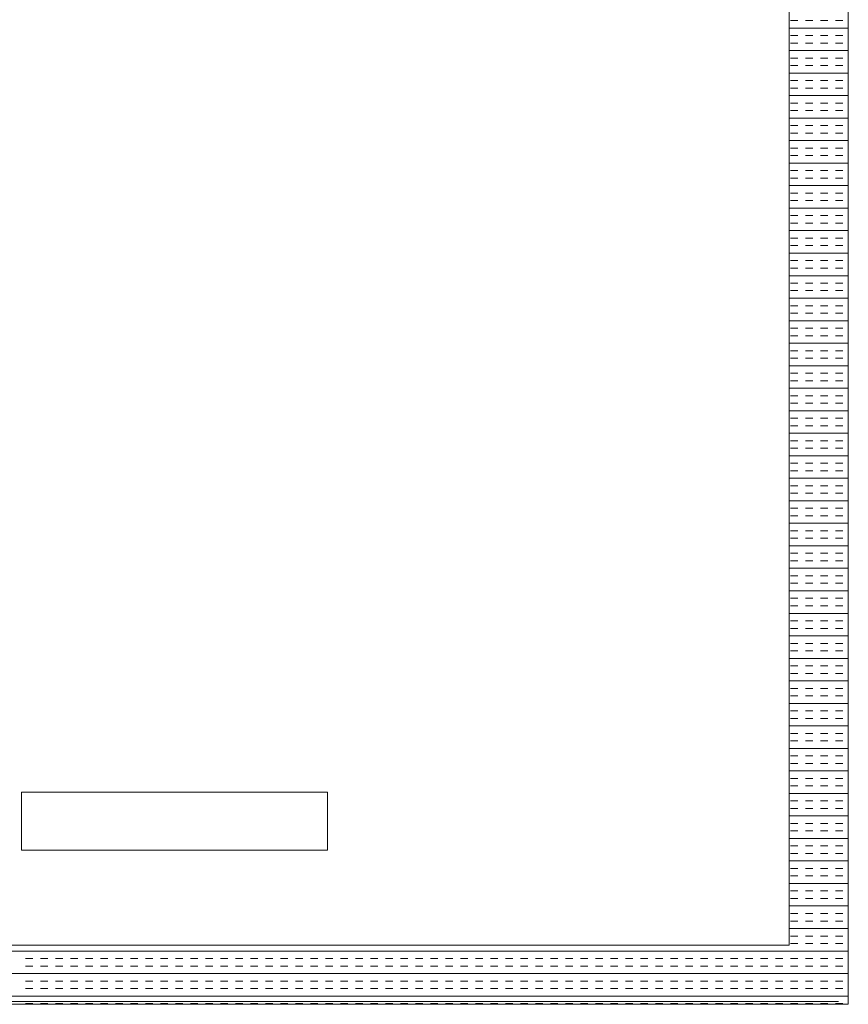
# Model space of a CAD drawing. Header units: millimetres. Extents: x -750 to 72845, y -24282 to 18874.
# Tile 103 of 154: x 66584 to 66936, y 12854 to 13272. Entities that reach past the tile are written whole.
import ezdxf

# ---------------------------------------------------------------- set-up
doc = ezdxf.new("R2010")
doc.units = ezdxf.units.MM
doc.header["$MEASUREMENT"] = 0
doc.layers.add('IRISH HOUSE_HYD AIRPORT_DRAINAGE LAYOUT 1$0$GREY SCALE', color=8, linetype='Continuous')
doc.layers.add('IRISH HOUSE_HYD AIRPORT_DRAINAGE LAYOUT 1$0$GREYSCALE', color=8, linetype='Continuous', lineweight=0)
doc.layers.add('M-MEP-ELPR-EQUIP', color=6, linetype='Continuous', lineweight=20)

# ---------------------------------------------------------------- blocks, each defined once
blk = doc.blocks.new('IRISH HOUSE_HYD AIRPORT_DRAINAGE LAYOUT 1$0$FLOOR PLAN')
at = {"layer": 'IRISH HOUSE_HYD AIRPORT_DRAINAGE LAYOUT 1$0$GREYSCALE', "color": 8, "lineweight": 0, "ltscale": 0.25}
for p, q in [((16935.84, 12854.21), (16935.84, 13455.66)), ((16910.78, 12879.27), (16910.78, 13430.6)), ((16585.01, 12944.21), (16714.83, 12944.21)), ((16585.01, 12919.65), (16585.01, 12944.21)), ((16714.83, 12944.21), (16714.83, 12919.65)), ((16714.83, 12919.65), (16585.01, 12919.65)), ((16359.44, 12879.27), (16910.78, 12879.27)), ((16334.38, 12854.21), (16935.84, 12854.21))]:
    blk.add_line(p, q, dxfattribs=at)
at = {"layer": 'IRISH HOUSE_HYD AIRPORT_DRAINAGE LAYOUT 1$0$GREYSCALE', "color": 8, "lineweight": 0}
for p, q in [((16910.78, 13268.28), (16935.84, 13268.28)), ((16911.27, 13271.47), (16914.45, 13271.47)), ((16917.64, 13271.47), (16920.82, 13271.47)), ((16924, 13271.47), (16927.18, 13271.47)), ((16930.37, 13271.47), (16933.55, 13271.47)), ((16911.27, 13265.1), (16914.45, 13265.1)), ((16917.64, 13265.1), (16920.82, 13265.1)), ((16924, 13265.1), (16927.18, 13265.1)), ((16930.37, 13265.1), (16933.55, 13265.1)), ((16911.27, 13261.92), (16914.45, 13261.92)), ((16917.64, 13261.92), (16920.82, 13261.92)), ((16924, 13261.92), (16927.18, 13261.92)), ((16930.37, 13261.92), (16933.55, 13261.92)), ((16910.78, 13258.73), (16935.84, 13258.73)), ((16911.27, 13255.55), (16914.45, 13255.55)), ((16917.64, 13255.55), (16920.82, 13255.55)), ((16924, 13255.55), (16927.18, 13255.55)), ((16930.37, 13255.55), (16933.55, 13255.55)), ((16911.27, 13252.37), (16914.45, 13252.37)), ((16917.64, 13252.37), (16920.82, 13252.37)), ((16924, 13252.37), (16927.18, 13252.37)), ((16930.37, 13252.37), (16933.55, 13252.37)), ((16910.78, 13249.19), (16935.84, 13249.19)), ((16911.27, 13246), (16914.45, 13246)), ((16911.27, 13242.82), (16914.45, 13242.82)), ((16917.64, 13246), (16920.82, 13246)), ((16917.64, 13242.82), (16920.82, 13242.82)), ((16924, 13246), (16927.18, 13246)), ((16924, 13242.82), (16927.18, 13242.82)), ((16930.37, 13246), (16933.55, 13246)), ((16930.37, 13242.82), (16933.55, 13242.82)), ((16910.78, 13239.64), (16935.84, 13239.64)), ((16911.27, 13236.46), (16914.45, 13236.46)), ((16917.64, 13236.46), (16920.82, 13236.46)), ((16924, 13236.46), (16927.18, 13236.46)), ((16930.37, 13236.46), (16933.55, 13236.46)), ((16910.78, 13230.09), (16935.84, 13230.09)), ((16911.27, 13233.27), (16914.45, 13233.27)), ((16917.64, 13233.27), (16920.82, 13233.27)), ((16924, 13233.27), (16927.18, 13233.27)), ((16930.37, 13233.27), (16933.55, 13233.27)), ((16911.27, 13226.91), (16914.45, 13226.91)), ((16917.64, 13226.91), (16920.82, 13226.91)), ((16924, 13226.91), (16927.18, 13226.91)), ((16930.37, 13226.91), (16933.55, 13226.91)), ((16911.27, 13223.72), (16914.45, 13223.72)), ((16917.64, 13223.72), (16920.82, 13223.72)), ((16924, 13223.72), (16927.18, 13223.72)), ((16930.37, 13223.72), (16933.55, 13223.72)), ((16910.78, 13220.54), (16935.84, 13220.54)), ((16911.27, 13217.36), (16914.45, 13217.36)), ((16917.64, 13217.36), (16920.82, 13217.36)), ((16924, 13217.36), (16927.18, 13217.36)), ((16930.37, 13217.36), (16933.55, 13217.36)), ((16911.27, 13214.18), (16914.45, 13214.18)), ((16917.64, 13214.18), (16920.82, 13214.18)), ((16924, 13214.18), (16927.18, 13214.18)), ((16930.37, 13214.18), (16933.55, 13214.18)), ((16910.78, 13210.99), (16935.84, 13210.99)), ((16911.27, 13207.81), (16914.45, 13207.81)), ((16917.64, 13207.81), (16920.82, 13207.81)), ((16924, 13207.81), (16927.18, 13207.81)), ((16930.37, 13207.81), (16933.55, 13207.81)), ((16910.78, 13201.45), (16935.84, 13201.45)), ((16911.27, 13204.63), (16914.45, 13204.63)), ((16917.64, 13204.63), (16920.82, 13204.63)), ((16924, 13204.63), (16927.18, 13204.63)), ((16930.37, 13204.63), (16933.55, 13204.63)), ((16911.27, 13198.26), (16914.45, 13198.26)), ((16917.64, 13198.26), (16920.82, 13198.26)), ((16924, 13198.26), (16927.18, 13198.26)), ((16930.37, 13198.26), (16933.55, 13198.26)), ((16911.27, 13195.08), (16914.45, 13195.08)), ((16917.64, 13195.08), (16920.82, 13195.08)), ((16924, 13195.08), (16927.18, 13195.08)), ((16930.37, 13195.08), (16933.55, 13195.08)), ((16910.78, 13191.9), (16935.84, 13191.9)), ((16911.27, 13188.72), (16914.45, 13188.72)), ((16917.64, 13188.72), (16920.82, 13188.72)), ((16924, 13188.72), (16927.18, 13188.72)), ((16930.37, 13188.72), (16933.55, 13188.72)), ((16911.27, 13185.53), (16914.45, 13185.53)), ((16917.64, 13185.53), (16920.82, 13185.53)), ((16924, 13185.53), (16927.18, 13185.53)), ((16930.37, 13185.53), (16933.55, 13185.53)), ((16910.78, 13182.35), (16935.84, 13182.35)), ((16911.27, 13179.17), (16914.45, 13179.17)), ((16911.27, 13175.98), (16914.45, 13175.98)), ((16917.64, 13179.17), (16920.82, 13179.17)), ((16917.64, 13175.98), (16920.82, 13175.98)), ((16924, 13179.17), (16927.18, 13179.17)), ((16924, 13175.98), (16927.18, 13175.98)), ((16930.37, 13179.17), (16933.55, 13179.17)), ((16930.37, 13175.98), (16933.55, 13175.98)), ((16910.78, 13172.8), (16935.84, 13172.8)), ((16911.27, 13169.62), (16914.45, 13169.62)), ((16917.64, 13169.62), (16920.82, 13169.62)), ((16924, 13169.62), (16927.18, 13169.62)), ((16930.37, 13169.62), (16933.55, 13169.62)), ((16910.78, 13163.25), (16935.84, 13163.25)), ((16911.27, 13166.44), (16914.45, 13166.44)), ((16917.64, 13166.44), (16920.82, 13166.44)), ((16924, 13166.44), (16927.18, 13166.44)), ((16930.37, 13166.44), (16933.55, 13166.44)), ((16911.27, 13160.07), (16914.45, 13160.07)), ((16917.64, 13160.07), (16920.82, 13160.07)), ((16924, 13160.07), (16927.18, 13160.07)), ((16930.37, 13160.07), (16933.55, 13160.07)), ((16911.27, 13156.89), (16914.45, 13156.89)), ((16917.64, 13156.89), (16920.82, 13156.89)), ((16924, 13156.89), (16927.18, 13156.89)), ((16930.37, 13156.89), (16933.55, 13156.89)), ((16910.78, 13153.71), (16935.84, 13153.71)), ((16911.27, 13150.52), (16914.45, 13150.52)), ((16917.64, 13150.52), (16920.82, 13150.52)), ((16924, 13150.52), (16927.18, 13150.52)), ((16930.37, 13150.52), (16933.55, 13150.52)), ((16911.27, 13147.34), (16914.45, 13147.34)), ((16917.64, 13147.34), (16920.82, 13147.34)), ((16924, 13147.34), (16927.18, 13147.34)), ((16930.37, 13147.34), (16933.55, 13147.34)), ((16910.78, 13144.16), (16935.84, 13144.16)), ((16911.27, 13140.97), (16914.45, 13140.97)), ((16917.64, 13140.97), (16920.82, 13140.97)), ((16924, 13140.97), (16927.18, 13140.97)), ((16930.37, 13140.97), (16933.55, 13140.97)), ((16910.78, 13134.61), (16935.84, 13134.61)), ((16911.27, 13137.79), (16914.45, 13137.79)), ((16917.64, 13137.79), (16920.82, 13137.79)), ((16924, 13137.79), (16927.18, 13137.79)), ((16930.37, 13137.79), (16933.55, 13137.79)), ((16911.27, 13131.43), (16914.45, 13131.43)), ((16917.64, 13131.43), (16920.82, 13131.43)), ((16924, 13131.43), (16927.18, 13131.43)), ((16930.37, 13131.43), (16933.55, 13131.43)), ((16911.27, 13128.24), (16914.45, 13128.24)), ((16917.64, 13128.24), (16920.82, 13128.24)), ((16924, 13128.24), (16927.18, 13128.24)), ((16930.37, 13128.24), (16933.55, 13128.24)), ((16910.78, 13125.06), (16935.84, 13125.06)), ((16911.27, 13121.88), (16914.45, 13121.88)), ((16917.64, 13121.88), (16920.82, 13121.88)), ((16924, 13121.88), (16927.18, 13121.88)), ((16930.37, 13121.88), (16933.55, 13121.88)), ((16911.27, 13118.7), (16914.45, 13118.7)), ((16917.64, 13118.7), (16920.82, 13118.7)), ((16924, 13118.7), (16927.18, 13118.7)), ((16930.37, 13118.7), (16933.55, 13118.7)), ((16910.78, 13115.51), (16935.84, 13115.51)), ((16911.27, 13112.33), (16914.45, 13112.33)), ((16911.27, 13109.15), (16914.45, 13109.15)), ((16917.64, 13112.33), (16920.82, 13112.33)), ((16917.64, 13109.15), (16920.82, 13109.15)), ((16924, 13112.33), (16927.18, 13112.33)), ((16924, 13109.15), (16927.18, 13109.15)), ((16930.37, 13112.33), (16933.55, 13112.33)), ((16930.37, 13109.15), (16933.55, 13109.15)), ((16910.78, 13105.97), (16935.84, 13105.97)), ((16911.27, 13102.78), (16914.45, 13102.78)), ((16917.64, 13102.78), (16920.82, 13102.78)), ((16924, 13102.78), (16927.18, 13102.78)), ((16930.37, 13102.78), (16933.55, 13102.78)), ((16910.78, 13096.42), (16935.84, 13096.42)), ((16911.27, 13099.6), (16914.45, 13099.6)), ((16917.64, 13099.6), (16920.82, 13099.6)), ((16924, 13099.6), (16927.18, 13099.6)), ((16930.37, 13099.6), (16933.55, 13099.6)), ((16911.27, 13093.23), (16914.45, 13093.23)), ((16917.64, 13093.23), (16920.82, 13093.23)), ((16924, 13093.23), (16927.18, 13093.23)), ((16930.37, 13093.23), (16933.55, 13093.23)), ((16911.27, 13090.05), (16914.45, 13090.05)), ((16917.64, 13090.05), (16920.82, 13090.05)), ((16924, 13090.05), (16927.18, 13090.05)), ((16930.37, 13090.05), (16933.55, 13090.05)), ((16910.78, 13086.87), (16935.84, 13086.87)), ((16911.27, 13083.69), (16914.45, 13083.69)), ((16917.64, 13083.69), (16920.82, 13083.69)), ((16924, 13083.69), (16927.18, 13083.69)), ((16930.37, 13083.69), (16933.55, 13083.69)), ((16911.27, 13080.5), (16914.45, 13080.5)), ((16917.64, 13080.5), (16920.82, 13080.5)), ((16924, 13080.5), (16927.18, 13080.5)), ((16930.37, 13080.5), (16933.55, 13080.5)), ((16910.78, 13077.32), (16935.84, 13077.32)), ((16911.27, 13074.14), (16914.45, 13074.14)), ((16917.64, 13074.14), (16920.82, 13074.14)), ((16924, 13074.14), (16927.18, 13074.14)), ((16930.37, 13074.14), (16933.55, 13074.14)), ((16910.78, 13067.77), (16935.84, 13067.77)), ((16911.27, 13070.96), (16914.45, 13070.96)), ((16917.64, 13070.96), (16920.82, 13070.96)), ((16924, 13070.96), (16927.18, 13070.96)), ((16930.37, 13070.96), (16933.55, 13070.96)), ((16911.27, 13064.59), (16914.45, 13064.59)), ((16917.64, 13064.59), (16920.82, 13064.59)), ((16924, 13064.59), (16927.18, 13064.59)), ((16930.37, 13064.59), (16933.55, 13064.59)), ((16911.27, 13061.41), (16914.45, 13061.41)), ((16917.64, 13061.41), (16920.82, 13061.41)), ((16924, 13061.41), (16927.18, 13061.41)), ((16930.37, 13061.41), (16933.55, 13061.41)), ((16910.78, 13058.22), (16935.84, 13058.22)), ((16911.27, 13055.04), (16914.45, 13055.04)), ((16917.64, 13055.04), (16920.82, 13055.04)), ((16924, 13055.04), (16927.18, 13055.04)), ((16930.37, 13055.04), (16933.55, 13055.04)), ((16911.27, 13051.86), (16914.45, 13051.86)), ((16917.64, 13051.86), (16920.82, 13051.86)), ((16924, 13051.86), (16927.18, 13051.86)), ((16930.37, 13051.86), (16933.55, 13051.86)), ((16910.78, 13048.68), (16935.84, 13048.68)), ((16911.27, 13045.49), (16914.45, 13045.49)), ((16911.27, 13042.31), (16914.45, 13042.31)), ((16917.64, 13045.49), (16920.82, 13045.49)), ((16917.64, 13042.31), (16920.82, 13042.31)), ((16924, 13045.49), (16927.18, 13045.49)), ((16924, 13042.31), (16927.18, 13042.31)), ((16930.37, 13045.49), (16933.55, 13045.49)), ((16930.37, 13042.31), (16933.55, 13042.31)), ((16910.78, 13039.13), (16935.84, 13039.13)), ((16911.27, 13035.95), (16914.45, 13035.95)), ((16917.64, 13035.95), (16920.82, 13035.95)), ((16924, 13035.95), (16927.18, 13035.95)), ((16930.37, 13035.95), (16933.55, 13035.95)), ((16910.78, 13029.58), (16935.84, 13029.58)), ((16911.27, 13032.76), (16914.45, 13032.76)), ((16917.64, 13032.76), (16920.82, 13032.76)), ((16924, 13032.76), (16927.18, 13032.76)), ((16930.37, 13032.76), (16933.55, 13032.76)), ((16911.27, 13026.4), (16914.45, 13026.4)), ((16917.64, 13026.4), (16920.82, 13026.4)), ((16924, 13026.4), (16927.18, 13026.4)), ((16930.37, 13026.4), (16933.55, 13026.4)), ((16911.27, 13023.22), (16914.45, 13023.22)), ((16917.64, 13023.22), (16920.82, 13023.22)), ((16924, 13023.22), (16927.18, 13023.22)), ((16930.37, 13023.22), (16933.55, 13023.22)), ((16910.78, 13020.03), (16935.84, 13020.03)), ((16911.27, 13016.85), (16914.45, 13016.85)), ((16911.27, 13013.67), (16914.45, 13013.67)), ((16917.64, 13016.85), (16920.82, 13016.85)), ((16917.64, 13013.67), (16920.82, 13013.67)), ((16924, 13016.85), (16927.18, 13016.85)), ((16924, 13013.67), (16927.18, 13013.67)), ((16930.37, 13016.85), (16933.55, 13016.85)), ((16930.37, 13013.67), (16933.55, 13013.67)), ((16910.78, 13010.48), (16935.84, 13010.48)), ((16911.27, 13007.3), (16914.45, 13007.3)), ((16917.64, 13007.3), (16920.82, 13007.3)), ((16924, 13007.3), (16927.18, 13007.3)), ((16930.37, 13007.3), (16933.55, 13007.3)), ((16910.78, 13000.94), (16935.84, 13000.94)), ((16911.27, 13004.12), (16914.45, 13004.12)), ((16917.64, 13004.12), (16920.82, 13004.12)), ((16924, 13004.12), (16927.18, 13004.12)), ((16930.37, 13004.12), (16933.55, 13004.12)), ((16911.27, 12997.75), (16914.45, 12997.75)), ((16917.64, 12997.75), (16920.82, 12997.75)), ((16924, 12997.75), (16927.18, 12997.75)), ((16930.37, 12997.75), (16933.55, 12997.75)), ((16911.27, 12994.57), (16914.45, 12994.57)), ((16917.64, 12994.57), (16920.82, 12994.57)), ((16924, 12994.57), (16927.18, 12994.57)), ((16930.37, 12994.57), (16933.55, 12994.57)), ((16910.78, 12991.39), (16935.84, 12991.39)), ((16911.27, 12988.21), (16914.45, 12988.21)), ((16917.64, 12988.21), (16920.82, 12988.21)), ((16924, 12988.21), (16927.18, 12988.21)), ((16930.37, 12988.21), (16933.55, 12988.21)), ((16911.27, 12985.02), (16914.45, 12985.02)), ((16917.64, 12985.02), (16920.82, 12985.02)), ((16924, 12985.02), (16927.18, 12985.02)), ((16930.37, 12985.02), (16933.55, 12985.02)), ((16910.78, 12981.84), (16935.84, 12981.84)), ((16911.27, 12978.66), (16914.45, 12978.66)), ((16911.27, 12975.47), (16914.45, 12975.47)), ((16917.64, 12978.66), (16920.82, 12978.66)), ((16917.64, 12975.47), (16920.82, 12975.47)), ((16924, 12978.66), (16927.18, 12978.66)), ((16924, 12975.47), (16927.18, 12975.47)), ((16930.37, 12978.66), (16933.55, 12978.66)), ((16930.37, 12975.47), (16933.55, 12975.47)), ((16910.78, 12972.29), (16935.84, 12972.29)), ((16911.27, 12969.11), (16914.45, 12969.11)), ((16917.64, 12969.11), (16920.82, 12969.11)), ((16924, 12969.11), (16927.18, 12969.11)), ((16930.37, 12969.11), (16933.55, 12969.11)), ((16910.78, 12962.74), (16935.84, 12962.74)), ((16911.27, 12965.93), (16914.45, 12965.93)), ((16917.64, 12965.93), (16920.82, 12965.93)), ((16924, 12965.93), (16927.18, 12965.93)), ((16930.37, 12965.93), (16933.55, 12965.93)), ((16911.27, 12959.56), (16914.45, 12959.56)), ((16917.64, 12959.56), (16920.82, 12959.56)), ((16924, 12959.56), (16927.18, 12959.56)), ((16930.37, 12959.56), (16933.55, 12959.56)), ((16911.27, 12956.38), (16914.45, 12956.38)), ((16917.64, 12956.38), (16920.82, 12956.38)), ((16924, 12956.38), (16927.18, 12956.38)), ((16930.37, 12956.38), (16933.55, 12956.38)), ((16910.78, 12953.2), (16935.84, 12953.2)), ((16911.27, 12950.01), (16914.45, 12950.01)), ((16911.27, 12946.83), (16914.45, 12946.83)), ((16917.64, 12950.01), (16920.82, 12950.01)), ((16917.64, 12946.83), (16920.82, 12946.83)), ((16924, 12950.01), (16927.18, 12950.01)), ((16924, 12946.83), (16927.18, 12946.83)), ((16930.37, 12950.01), (16933.55, 12950.01)), ((16930.37, 12946.83), (16933.55, 12946.83)), ((16910.78, 12943.65), (16935.84, 12943.65)), ((16911.27, 12940.47), (16914.45, 12940.47)), ((16917.64, 12940.47), (16920.82, 12940.47)), ((16924, 12940.47), (16927.18, 12940.47)), ((16930.37, 12940.47), (16933.55, 12940.47)), ((16910.78, 12934.1), (16935.84, 12934.1)), ((16911.27, 12937.28), (16914.45, 12937.28)), ((16917.64, 12937.28), (16920.82, 12937.28)), ((16924, 12937.28), (16927.18, 12937.28)), ((16930.37, 12937.28), (16933.55, 12937.28)), ((16911.27, 12930.92), (16914.45, 12930.92)), ((16917.64, 12930.92), (16920.82, 12930.92)), ((16924, 12930.92), (16927.18, 12930.92)), ((16930.37, 12930.92), (16933.55, 12930.92)), ((16911.27, 12927.73), (16914.45, 12927.73)), ((16917.64, 12927.73), (16920.82, 12927.73)), ((16924, 12927.73), (16927.18, 12927.73)), ((16930.37, 12927.73), (16933.55, 12927.73)), ((16910.78, 12924.55), (16935.84, 12924.55)), ((16911.27, 12921.37), (16914.45, 12921.37)), ((16917.64, 12921.37), (16920.82, 12921.37)), ((16924, 12921.37), (16927.18, 12921.37)), ((16930.37, 12921.37), (16933.55, 12921.37)), ((16911.27, 12918.19), (16914.45, 12918.19)), ((16917.64, 12918.19), (16920.82, 12918.19)), ((16924, 12918.19), (16927.18, 12918.19)), ((16930.37, 12918.19), (16933.55, 12918.19)), ((16910.78, 12915), (16935.84, 12915)), ((16911.27, 12911.82), (16914.45, 12911.82)), ((16911.27, 12908.64), (16914.45, 12908.64)), ((16917.64, 12911.82), (16920.82, 12911.82)), ((16917.64, 12908.64), (16920.82, 12908.64)), ((16924, 12911.82), (16927.18, 12911.82)), ((16924, 12908.64), (16927.18, 12908.64)), ((16930.37, 12911.82), (16933.55, 12911.82)), ((16930.37, 12908.64), (16933.55, 12908.64)), ((16910.78, 12905.46), (16935.84, 12905.46)), ((16911.27, 12902.27), (16914.45, 12902.27)), ((16917.64, 12902.27), (16920.82, 12902.27)), ((16924, 12902.27), (16927.18, 12902.27)), ((16930.37, 12902.27), (16933.55, 12902.27)), ((16910.78, 12895.91), (16935.84, 12895.91)), ((16911.27, 12899.09), (16914.45, 12899.09)), ((16917.64, 12899.09), (16920.82, 12899.09)), ((16924, 12899.09), (16927.18, 12899.09)), ((16930.37, 12899.09), (16933.55, 12899.09)), ((16911.27, 12892.72), (16914.45, 12892.72)), ((16917.64, 12892.72), (16920.82, 12892.72)), ((16924, 12892.72), (16927.18, 12892.72)), ((16930.37, 12892.72), (16933.55, 12892.72)), ((16911.27, 12889.54), (16914.45, 12889.54)), ((16917.64, 12889.54), (16920.82, 12889.54)), ((16924, 12889.54), (16927.18, 12889.54)), ((16930.37, 12889.54), (16933.55, 12889.54)), ((16910.78, 12886.36), (16935.84, 12886.36)), ((16359.44, 12879.27, 59.1), (16910.78, 12879.27, 59.1)), ((16911.27, 12883.18), (16914.45, 12883.18)), ((16911.27, 12879.99), (16914.45, 12879.99)), ((16917.64, 12883.18), (16920.82, 12883.18)), ((16917.64, 12879.99), (16920.82, 12879.99)), ((16924, 12883.18), (16927.18, 12883.18)), ((16924, 12879.99), (16927.18, 12879.99)), ((16930.37, 12883.18), (16933.55, 12883.18)), ((16930.37, 12879.99), (16933.55, 12879.99)), ((16334.38, 12876.81), (16935.84, 12876.81)), ((16586.64, 12873.63), (16589.82, 12873.63)), ((16593, 12873.63), (16596.18, 12873.63)), ((16599.37, 12873.63), (16602.55, 12873.63)), ((16605.73, 12873.63), (16608.91, 12873.63)), ((16612.1, 12873.63), (16615.28, 12873.63)), ((16618.46, 12873.63), (16621.65, 12873.63)), ((16624.83, 12873.63), (16628.01, 12873.63)), ((16631.19, 12873.63), (16634.38, 12873.63)), ((16637.56, 12873.63), (16640.74, 12873.63)), ((16643.92, 12873.63), (16647.11, 12873.63)), ((16650.29, 12873.63), (16653.47, 12873.63)), ((16656.66, 12873.63), (16659.84, 12873.63)), ((16663.02, 12873.63), (16666.2, 12873.63)), ((16669.39, 12873.63), (16672.57, 12873.63)), ((16675.75, 12873.63), (16678.93, 12873.63)), ((16682.12, 12873.63), (16685.3, 12873.63)), ((16688.48, 12873.63), (16691.67, 12873.63)), ((16694.85, 12873.63), (16698.03, 12873.63)), ((16701.21, 12873.63), (16704.4, 12873.63)), ((16707.58, 12873.63), (16710.76, 12873.63)), ((16713.94, 12873.63), (16717.13, 12873.63)), ((16720.31, 12873.63), (16723.49, 12873.63)), ((16726.67, 12873.63), (16729.86, 12873.63)), ((16733.04, 12873.63), (16736.22, 12873.63)), ((16739.41, 12873.63), (16742.59, 12873.63)), ((16745.77, 12873.63), (16748.95, 12873.63)), ((16752.14, 12873.63), (16755.32, 12873.63)), ((16758.5, 12873.63), (16761.68, 12873.63)), ((16764.87, 12873.63), (16768.05, 12873.63)), ((16771.23, 12873.63), (16774.42, 12873.63)), ((16777.6, 12873.63), (16780.78, 12873.63)), ((16783.96, 12873.63), (16787.15, 12873.63)), ((16790.33, 12873.63), (16793.51, 12873.63)), ((16796.69, 12873.63), (16799.88, 12873.63)), ((16803.06, 12873.63), (16806.24, 12873.63)), ((16809.42, 12873.63), (16812.61, 12873.63)), ((16815.79, 12873.63), (16818.97, 12873.63)), ((16822.16, 12873.63), (16825.34, 12873.63)), ((16828.52, 12873.63), (16831.7, 12873.63)), ((16834.89, 12873.63), (16838.07, 12873.63)), ((16841.25, 12873.63), (16844.43, 12873.63)), ((16847.62, 12873.63), (16850.8, 12873.63)), ((16853.98, 12873.63), (16857.17, 12873.63)), ((16860.35, 12873.63), (16863.53, 12873.63)), ((16866.71, 12873.63), (16869.9, 12873.63)), ((16873.08, 12873.63), (16876.26, 12873.63)), ((16879.44, 12873.63), (16882.63, 12873.63)), ((16885.81, 12873.63), (16888.99, 12873.63)), ((16892.17, 12873.63), (16895.36, 12873.63)), ((16898.54, 12873.63), (16901.72, 12873.63)), ((16904.91, 12873.63), (16908.09, 12873.63)), ((16911.27, 12873.63), (16914.45, 12873.63)), ((16917.64, 12873.63), (16920.82, 12873.63)), ((16924, 12873.63), (16927.18, 12873.63)), ((16930.37, 12873.63), (16933.55, 12873.63)), ((16334.38, 12867.26), (16935.84, 12867.26)), ((16586.64, 12870.45), (16589.82, 12870.45)), ((16593, 12870.45), (16596.18, 12870.45)), ((16599.37, 12870.45), (16602.55, 12870.45)), ((16605.73, 12870.45), (16608.91, 12870.45)), ((16612.1, 12870.45), (16615.28, 12870.45)), ((16618.46, 12870.45), (16621.65, 12870.45)), ((16624.83, 12870.45), (16628.01, 12870.45)), ((16631.19, 12870.45), (16634.38, 12870.45)), ((16637.56, 12870.45), (16640.74, 12870.45)), ((16643.92, 12870.45), (16647.11, 12870.45)), ((16650.29, 12870.45), (16653.47, 12870.45)), ((16656.66, 12870.45), (16659.84, 12870.45)), ((16663.02, 12870.45), (16666.2, 12870.45)), ((16669.39, 12870.45), (16672.57, 12870.45)), ((16675.75, 12870.45), (16678.93, 12870.45)), ((16682.12, 12870.45), (16685.3, 12870.45)), ((16688.48, 12870.45), (16691.67, 12870.45)), ((16694.85, 12870.45), (16698.03, 12870.45)), ((16701.21, 12870.45), (16704.4, 12870.45)), ((16707.58, 12870.45), (16710.76, 12870.45)), ((16713.94, 12870.45), (16717.13, 12870.45)), ((16720.31, 12870.45), (16723.49, 12870.45)), ((16726.67, 12870.45), (16729.86, 12870.45)), ((16733.04, 12870.45), (16736.22, 12870.45)), ((16739.41, 12870.45), (16742.59, 12870.45)), ((16745.77, 12870.45), (16748.95, 12870.45)), ((16752.14, 12870.45), (16755.32, 12870.45)), ((16758.5, 12870.45), (16761.68, 12870.45)), ((16764.87, 12870.45), (16768.05, 12870.45)), ((16771.23, 12870.45), (16774.42, 12870.45)), ((16777.6, 12870.45), (16780.78, 12870.45)), ((16783.96, 12870.45), (16787.15, 12870.45)), ((16790.33, 12870.45), (16793.51, 12870.45)), ((16796.69, 12870.45), (16799.88, 12870.45)), ((16803.06, 12870.45), (16806.24, 12870.45)), ((16809.42, 12870.45), (16812.61, 12870.45)), ((16815.79, 12870.45), (16818.97, 12870.45)), ((16822.16, 12870.45), (16825.34, 12870.45)), ((16828.52, 12870.45), (16831.7, 12870.45)), ((16834.89, 12870.45), (16838.07, 12870.45)), ((16841.25, 12870.45), (16844.43, 12870.45)), ((16847.62, 12870.45), (16850.8, 12870.45)), ((16853.98, 12870.45), (16857.17, 12870.45)), ((16860.35, 12870.45), (16863.53, 12870.45)), ((16866.71, 12870.45), (16869.9, 12870.45)), ((16873.08, 12870.45), (16876.26, 12870.45)), ((16879.44, 12870.45), (16882.63, 12870.45)), ((16885.81, 12870.45), (16888.99, 12870.45)), ((16892.17, 12870.45), (16895.36, 12870.45)), ((16898.54, 12870.45), (16901.72, 12870.45)), ((16904.91, 12870.45), (16908.09, 12870.45)), ((16911.27, 12870.45), (16914.45, 12870.45)), ((16917.64, 12870.45), (16920.82, 12870.45)), ((16924, 12870.45), (16927.18, 12870.45)), ((16930.37, 12870.45), (16933.55, 12870.45)), ((16586.64, 12864.08), (16589.82, 12864.08)), ((16593, 12864.08), (16596.18, 12864.08)), ((16599.37, 12864.08), (16602.55, 12864.08)), ((16605.73, 12864.08), (16608.91, 12864.08)), ((16612.1, 12864.08), (16615.28, 12864.08)), ((16618.46, 12864.08), (16621.65, 12864.08)), ((16624.83, 12864.08), (16628.01, 12864.08)), ((16631.19, 12864.08), (16634.38, 12864.08)), ((16637.56, 12864.08), (16640.74, 12864.08)), ((16643.92, 12864.08), (16647.11, 12864.08)), ((16650.29, 12864.08), (16653.47, 12864.08)), ((16656.66, 12864.08), (16659.84, 12864.08)), ((16663.02, 12864.08), (16666.2, 12864.08)), ((16669.39, 12864.08), (16672.57, 12864.08)), ((16675.75, 12864.08), (16678.93, 12864.08)), ((16682.12, 12864.08), (16685.3, 12864.08)), ((16688.48, 12864.08), (16691.67, 12864.08)), ((16694.85, 12864.08), (16698.03, 12864.08)), ((16701.21, 12864.08), (16704.4, 12864.08)), ((16707.58, 12864.08), (16710.76, 12864.08)), ((16713.94, 12864.08), (16717.13, 12864.08)), ((16720.31, 12864.08), (16723.49, 12864.08)), ((16726.67, 12864.08), (16729.86, 12864.08)), ((16733.04, 12864.08), (16736.22, 12864.08)), ((16739.41, 12864.08), (16742.59, 12864.08)), ((16745.77, 12864.08), (16748.95, 12864.08)), ((16752.14, 12864.08), (16755.32, 12864.08)), ((16758.5, 12864.08), (16761.68, 12864.08)), ((16764.87, 12864.08), (16768.05, 12864.08)), ((16771.23, 12864.08), (16774.42, 12864.08)), ((16777.6, 12864.08), (16780.78, 12864.08)), ((16783.96, 12864.08), (16787.15, 12864.08)), ((16790.33, 12864.08), (16793.51, 12864.08)), ((16796.69, 12864.08), (16799.88, 12864.08)), ((16803.06, 12864.08), (16806.24, 12864.08)), ((16809.42, 12864.08), (16812.61, 12864.08)), ((16815.79, 12864.08), (16818.97, 12864.08)), ((16822.16, 12864.08), (16825.34, 12864.08)), ((16828.52, 12864.08), (16831.7, 12864.08)), ((16834.89, 12864.08), (16838.07, 12864.08)), ((16841.25, 12864.08), (16844.43, 12864.08)), ((16847.62, 12864.08), (16850.8, 12864.08)), ((16853.98, 12864.08), (16857.17, 12864.08)), ((16860.35, 12864.08), (16863.53, 12864.08)), ((16866.71, 12864.08), (16869.9, 12864.08)), ((16873.08, 12864.08), (16876.26, 12864.08)), ((16879.44, 12864.08), (16882.63, 12864.08)), ((16885.81, 12864.08), (16888.99, 12864.08)), ((16892.17, 12864.08), (16895.36, 12864.08)), ((16898.54, 12864.08), (16901.72, 12864.08)), ((16904.91, 12864.08), (16908.09, 12864.08)), ((16911.27, 12864.08), (16914.45, 12864.08)), ((16917.64, 12864.08), (16920.82, 12864.08)), ((16924, 12864.08), (16927.18, 12864.08)), ((16930.37, 12864.08), (16933.55, 12864.08)), ((16586.64, 12860.9), (16589.82, 12860.9)), ((16593, 12860.9), (16596.18, 12860.9)), ((16599.37, 12860.9), (16602.55, 12860.9)), ((16605.73, 12860.9), (16608.91, 12860.9)), ((16612.1, 12860.9), (16615.28, 12860.9)), ((16618.46, 12860.9), (16621.65, 12860.9)), ((16624.83, 12860.9), (16628.01, 12860.9)), ((16631.19, 12860.9), (16634.38, 12860.9)), ((16637.56, 12860.9), (16640.74, 12860.9)), ((16643.92, 12860.9), (16647.11, 12860.9)), ((16650.29, 12860.9), (16653.47, 12860.9)), ((16656.66, 12860.9), (16659.84, 12860.9)), ((16663.02, 12860.9), (16666.2, 12860.9)), ((16669.39, 12860.9), (16672.57, 12860.9)), ((16675.75, 12860.9), (16678.93, 12860.9)), ((16682.12, 12860.9), (16685.3, 12860.9)), ((16688.48, 12860.9), (16691.67, 12860.9)), ((16694.85, 12860.9), (16698.03, 12860.9)), ((16701.21, 12860.9), (16704.4, 12860.9)), ((16707.58, 12860.9), (16710.76, 12860.9)), ((16713.94, 12860.9), (16717.13, 12860.9)), ((16720.31, 12860.9), (16723.49, 12860.9)), ((16726.67, 12860.9), (16729.86, 12860.9)), ((16733.04, 12860.9), (16736.22, 12860.9)), ((16739.41, 12860.9), (16742.59, 12860.9)), ((16745.77, 12860.9), (16748.95, 12860.9)), ((16752.14, 12860.9), (16755.32, 12860.9)), ((16758.5, 12860.9), (16761.68, 12860.9)), ((16764.87, 12860.9), (16768.05, 12860.9)), ((16771.23, 12860.9), (16774.42, 12860.9)), ((16777.6, 12860.9), (16780.78, 12860.9)), ((16783.96, 12860.9), (16787.15, 12860.9)), ((16790.33, 12860.9), (16793.51, 12860.9)), ((16796.69, 12860.9), (16799.88, 12860.9)), ((16803.06, 12860.9), (16806.24, 12860.9)), ((16809.42, 12860.9), (16812.61, 12860.9)), ((16815.79, 12860.9), (16818.97, 12860.9)), ((16822.16, 12860.9), (16825.34, 12860.9)), ((16828.52, 12860.9), (16831.7, 12860.9)), ((16834.89, 12860.9), (16838.07, 12860.9)), ((16841.25, 12860.9), (16844.43, 12860.9)), ((16847.62, 12860.9), (16850.8, 12860.9)), ((16853.98, 12860.9), (16857.17, 12860.9)), ((16860.35, 12860.9), (16863.53, 12860.9)), ((16866.71, 12860.9), (16869.9, 12860.9)), ((16873.08, 12860.9), (16876.26, 12860.9)), ((16879.44, 12860.9), (16882.63, 12860.9)), ((16885.81, 12860.9), (16888.99, 12860.9)), ((16892.17, 12860.9), (16895.36, 12860.9)), ((16898.54, 12860.9), (16901.72, 12860.9)), ((16904.91, 12860.9), (16908.09, 12860.9)), ((16911.27, 12860.9), (16914.45, 12860.9)), ((16917.64, 12860.9), (16920.82, 12860.9)), ((16924, 12860.9), (16927.18, 12860.9)), ((16930.37, 12860.9), (16933.55, 12860.9)), ((16931.66, 12855.44, 4524.08), (16330.2, 12855.44, 4524.08)), ((16334.38, 12857.72), (16935.84, 12857.72)), ((16334.38, 12854.21, 59.1), (16935.84, 12854.21, 59.1)), ((16586.64, 12854.53), (16589.82, 12854.53)), ((16593, 12854.53), (16596.18, 12854.53)), ((16599.37, 12854.53), (16602.55, 12854.53)), ((16605.73, 12854.53), (16608.91, 12854.53)), ((16612.1, 12854.53), (16615.28, 12854.53)), ((16618.46, 12854.53), (16621.65, 12854.53)), ((16624.83, 12854.53), (16628.01, 12854.53)), ((16631.19, 12854.53), (16634.38, 12854.53)), ((16637.56, 12854.53), (16640.74, 12854.53)), ((16643.92, 12854.53), (16647.11, 12854.53)), ((16650.29, 12854.53), (16653.47, 12854.53)), ((16656.66, 12854.53), (16659.84, 12854.53)), ((16663.02, 12854.53), (16666.2, 12854.53)), ((16669.39, 12854.53), (16672.57, 12854.53)), ((16675.75, 12854.53), (16678.93, 12854.53)), ((16682.12, 12854.53), (16685.3, 12854.53)), ((16688.48, 12854.53), (16691.67, 12854.53)), ((16694.85, 12854.53), (16698.03, 12854.53)), ((16701.21, 12854.53), (16704.4, 12854.53)), ((16707.58, 12854.53), (16710.76, 12854.53)), ((16713.94, 12854.53), (16717.13, 12854.53)), ((16720.31, 12854.53), (16723.49, 12854.53)), ((16726.67, 12854.53), (16729.86, 12854.53)), ((16733.04, 12854.53), (16736.22, 12854.53)), ((16739.41, 12854.53), (16742.59, 12854.53)), ((16745.77, 12854.53), (16748.95, 12854.53)), ((16752.14, 12854.53), (16755.32, 12854.53)), ((16758.5, 12854.53), (16761.68, 12854.53)), ((16764.87, 12854.53), (16768.05, 12854.53)), ((16771.23, 12854.53), (16774.42, 12854.53)), ((16777.6, 12854.53), (16780.78, 12854.53)), ((16783.96, 12854.53), (16787.15, 12854.53)), ((16790.33, 12854.53), (16793.51, 12854.53)), ((16796.69, 12854.53), (16799.88, 12854.53)), ((16803.06, 12854.53), (16806.24, 12854.53)), ((16809.42, 12854.53), (16812.61, 12854.53)), ((16815.79, 12854.53), (16818.97, 12854.53)), ((16822.16, 12854.53), (16825.34, 12854.53)), ((16828.52, 12854.53), (16831.7, 12854.53)), ((16834.89, 12854.53), (16838.07, 12854.53)), ((16841.25, 12854.53), (16844.43, 12854.53)), ((16847.62, 12854.53), (16850.8, 12854.53)), ((16853.98, 12854.53), (16857.17, 12854.53)), ((16860.35, 12854.53), (16863.53, 12854.53)), ((16866.71, 12854.53), (16869.9, 12854.53)), ((16873.08, 12854.53), (16876.26, 12854.53)), ((16879.44, 12854.53), (16882.63, 12854.53)), ((16885.81, 12854.53), (16888.99, 12854.53)), ((16892.17, 12854.53), (16895.36, 12854.53)), ((16898.54, 12854.53), (16901.72, 12854.53)), ((16904.91, 12854.53), (16908.09, 12854.53)), ((16911.27, 12854.53), (16914.45, 12854.53)), ((16917.64, 12854.53), (16920.82, 12854.53)), ((16924, 12854.53), (16927.18, 12854.53)), ((16930.37, 12854.53), (16933.55, 12854.53))]:
    blk.add_line(p, q, dxfattribs=at)
blk = doc.blocks.new('IRISH HOUSE_HYD AIRPORT_DRAINAGE LAYOUT 1')
at = {"layer": 'IRISH HOUSE_HYD AIRPORT_DRAINAGE LAYOUT 1$0$GREY SCALE'}
blk.add_blockref('IRISH HOUSE_HYD AIRPORT_DRAINAGE LAYOUT 1$0$FLOOR PLAN', (0, 0), dxfattribs=at)

msp = doc.modelspace()

# ---------------------------------------------------------------- block references
at = {"layer": 'M-MEP-ELPR-EQUIP'}
msp.add_blockref('IRISH HOUSE_HYD AIRPORT_DRAINAGE LAYOUT 1', (50000, 0), dxfattribs=at)

doc.saveas('drawing.dxf')
